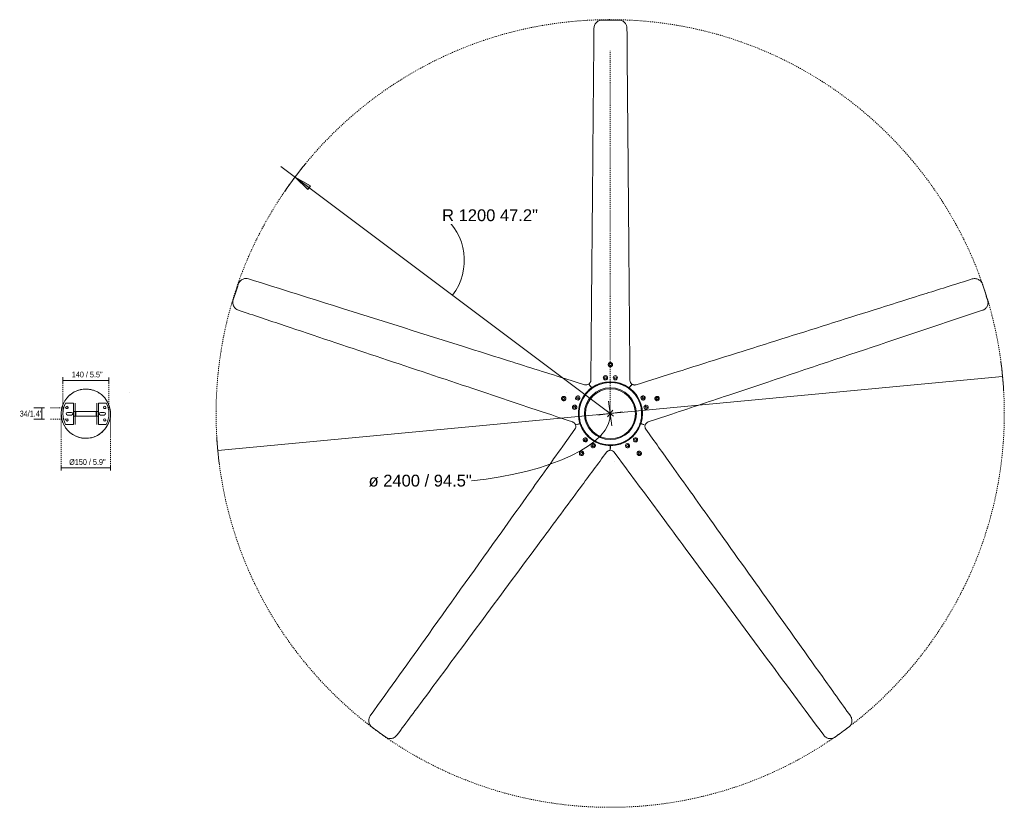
# Model space of a CAD drawing. Header units: millimetres. Extents: x 5604 to 14136, y -3258 to 7795.
# Tile 3 of 3: x 11138 to 14136, y 5395 to 7795. Entities that reach past the tile are written whole.
import ezdxf

# ---------------------------------------------------------------- set-up
doc = ezdxf.new("R2010")
doc.units = ezdxf.units.MM
doc.linetypes.add('Dash', pattern=[6, 3, -3])
doc.linetypes.add('Punto', pattern=[4.7625, 0, -4.7625])
for name, color, linetype, lineweight in [('Aparatos eléctricos', 7, 'Continuous', 15), ('Cotas', 7, 'Continuous', 9), ('Cotas-18', 7, 'Continuous', 9), ('Cotas-8', 7, 'Continuous', 9), ('Lighthing Fixture Detail Wide Black', 7, 'Continuous', 20), ('Lighthing Fixture Dim Black SOL', 7, 'Continuous', 9)]:
    doc.layers.add(name, color=color, linetype=linetype, lineweight=lineweight)
doc.layers.add('Lighthing Fixture Dim Grey Dash', color=7, linetype='Dash', lineweight=15, true_color=0xd2d2d2)
doc.layers.add('Ligthing Fixture ADD', color=7, linetype='Punto', lineweight=9, true_color=0xffffff)
doc.styles.add('Arial', font='arial.ttf', dxfattribs={"height": 36})
doc.styles.add('Arial Narrow_1', font='ARIALN.TTF', dxfattribs={"height": 17.6})
doc.dimstyles.new('Diameter_-_3mm_Arial', dxfattribs={"dimscale": 304.8, "dimtxt": 36.729338, "dimasz": 0, "dimexe": 0.141732, "dimexo": 0, "dimgap": 0.088583, "dimtad": 3, "dimjust": 3, "dimtih": 1, "dimtoh": 1, "dimdec": 0, "dimzin": 0, "dimdsep": 46, "dimtxsty": 'Arial', "dimblk1": 'NONE', "dimblk2": 'NONE', "dimsah": 1, "dimcen": 0.09, "dimadec": 0, "dimazin": 0, "dimtfac": 1, "dimtdec": 4, "dimtix": 1, "dimtmove": 0, "dimatfit": 2, "dimfxl": 1, "dimtvp": 1, "dimtolj": 1, "dimtzin": 0, "dimarcsym": 2})
doc.dimstyles.new('FARO_-_2_2mm_Arial_Narrow_mm_Inch_Left_H', dxfattribs={"dimscale": 304.8, "dimtxt": 18.012385, "dimasz": 0, "dimexe": 0.07874, "dimexo": 0.0625, "dimgap": 0.013123, "dimtad": 3, "dimtih": 1, "dimtoh": 1, "dimdec": 0, "dimzin": 0, "dimdsep": 46, "dimtxsty": 'Arial Narrow_1', "dimblk1": 'NONE', "dimblk2": 'NONE', "dimsah": 1, "dimcen": 0.09, "dimadec": 0, "dimazin": 0, "dimtfac": 1, "dimtdec": 4, "dimtix": 1, "dimtmove": 0, "dimatfit": 3, "dimfxl": 0.026247, "dimfxlon": 1, "dimtvp": 1, "dimtolj": 1, "dimtzin": 0, "dimarcsym": 2})
doc.dimstyles.new('FARO_-_2_2mm_Arial_Narrow_mm_Inch_Right_3', dxfattribs={"dimscale": 304.8, "dimtxt": 18.012385, "dimasz": 0, "dimexe": 0.026247, "dimexo": 0.0625, "dimgap": 0.013123, "dimtad": 1, "dimdec": 0, "dimzin": 0, "dimdsep": 46, "dimtxsty": 'Arial Narrow_1', "dimblk1": 'NONE', "dimblk2": 'NONE', "dimsah": 1, "dimcen": 0.09, "dimadec": 0, "dimazin": 0, "dimtfac": 1, "dimtdec": 4, "dimtix": 1, "dimtmove": 0, "dimatfit": 3, "dimfxl": 0.026247, "dimfxlon": 1, "dimtvp": 1, "dimtolj": 1, "dimtzin": 0, "dimarcsym": 2})
doc.dimstyles.new('Radial_-_3mm_Arial', dxfattribs={"dimscale": 304.8, "dimtxt": 36.729338, "dimasz": 0.177165, "dimexe": 0.177165, "dimexo": 0, "dimgap": 0.103346, "dimtad": 3, "dimjust": 3, "dimtih": 1, "dimtoh": 1, "dimdec": 0, "dimzin": 0, "dimdsep": 46, "dimtxsty": 'Arial', "dimsah": 1, "dimcen": 0.09, "dimdle": 0.177165, "dimadec": 0, "dimazin": 0, "dimtfac": 1, "dimtdec": 4, "dimtix": 1, "dimtmove": 0, "dimatfit": 2, "dimfxl": 1, "dimtvp": 1, "dimtfill": 1, "dimtolj": 1, "dimtzin": 0, "dimarcsym": 2})

# ---------------------------------------------------------------- blocks, each defined once
blk = doc.blocks.new('34192 - 33461A ANDROS Anodized white ceiling fan-545737-Planta_PDF Fixing Holes')
at = {"layer": 'Aparatos eléctricos', "lineweight": 9}
for p, q in [((-61.9, 32.5), (-37.9, 32.5)), ((-32.9, 32.5), (-32.9, -32.5)), ((33.1, -32.5), (33.1, 32.5)), ((38.1, 32.5), (62.1, 32.5)), ((-43.9, 4), (-55.9, 4)), ((-32.9, -7), (-32.9, 7)), ((31.1, 7), (-30.9, 7)), ((33.1, 7), (33.1, -7)), ((56.1, 4), (44.1, 4)), ((-55.9, -4), (-43.9, -4)), ((-30.9, -7), (31.1, -7)), ((44.1, -4), (56.1, -4)), ((-37.9, -32.5), (-61.9, -32.5)), ((62.1, -32.5), (38.1, -32.5))]:
    blk.add_line(p, q, dxfattribs=at)
for centre, radius, start, end in [((0, 0), 75, 120.9793, 124.6509), ((0, 0), 75, 113.5278, 117.0985), ((0, 0), 75, 105.9793, 109.6509), ((0, 0), 75, 98.5278, 102.0985), ((0, 0), 75, 90.9793, 94.6509), ((0, 0), 75, 83.5278, 87.0985), ((0, 0), 75, 75.9738, 79.6509), ((0, 0), 75, 68.5653, 72.1783), ((0, 0), 75, 60.9846, 64.6089), ((0, 0), 75, 53.49, 57.0174), ((-0.2, 0), 69.7, 152.2069, 207.7931), ((0, 0), 75, 150.9793, 154.6509), ((0, 0), 75, 143.5278, 147.0985), ((0, 0), 75, 135.9793, 139.6509), ((0, 0), 75, 128.5278, 132.0985), ((0, 0), 75, 45.9793, 49.695), ((0, 0), 75, 38.5278, 42.0985), ((0, 0), 75, 30.9793, 34.6509), ((0.1, 0), 70, 332.3302, 27.6698), ((0, 0), 75, 23.5278, 27.0985), ((0, 0), 75, 173.5278, 177.0985), ((0, 0), 75, 165.9793, 169.6509), ((0, 0), 75, 158.5278, 162.0985), ((-57.3, 19), 3.5, 360, 180), ((-57.3, 19), 3.5, 180, 360), ((-55.9, 0), 4, 90, 270), ((-43.9, 0), 4, 270, 90), ((44.1, 0), 4, 90, 270), ((57.6, 19), 3.5, 360, 180), ((57.6, 19), 3.5, 180, 360), ((56.1, 0), 4, 270, 90), ((0, 0), 75, 15.9793, 19.6509), ((0, 0), 75, 8.5278, 12.0985), ((0, 0), 75, 0.9793, 4.6509), ((0, 0), 75, 180.9793, 184.6509), ((0, 0), 75, 188.5278, 192.0985), ((0, 0), 75, 195.9793, 199.6509), ((0, 0), 75, 203.5278, 207.0985), ((-57.3, -19), 3.5, 360, 180), ((-57.3, -19), 3.5, 180, 360), ((57.6, -19), 3.5, 360, 180), ((57.6, -19), 3.5, 180, 360), ((0, 0), 75, 338.5278, 342.0985), ((0, 0), 75, 346.0465, 349.6509), ((0, 0), 75, 353.5278, 357.0985), ((0, 0), 75, 210.9793, 214.6509), ((0, 0), 75, 218.5278, 222.0985), ((0, 0), 75, 225.9793, 229.695), ((0, 0), 75, 308.5278, 312.0985), ((0, 0), 75, 315.9793, 319.6509), ((0, 0), 75, 323.5278, 327.0985), ((0, 0), 75, 330.9793, 334.6509), ((0, 0), 75, 233.49, 237.0174), ((0, 0), 75, 240.9846, 244.6089), ((0, 0), 75, 248.5653, 252.1783), ((0, 0), 75, 255.9738, 259.6509), ((0, 0), 75, 263.5278, 267.0985), ((0, 0), 75, 270.9793, 274.6509), ((0, 0), 75, 278.5278, 282.0985), ((0, 0), 75, 285.9793, 289.6509), ((0, 0), 75, 293.5278, 297.0985), ((0, 0), 75, 300.9793, 304.6509)]:
    blk.add_arc(centre, radius, start, end, dxfattribs=at)
blk = doc.blocks.new('34192 - 33461A ANDROS Anodized white ceiling fan-545737-Planta_PDF')
at = {"layer": 'Aparatos eléctricos'}
for p, q in [((11.7, 117.4), (49, 167.8)), ((49.3, 168.3), (49, 167.8)), ((-144.9, 98.9), (-144.5, 98.4)), ((-108.1, 47.4), (-144.5, 98.4)), ((-50.5, 103.5), (-50.2, 103.2)), ((-46, 97.4), (-45.8, 97)), ((-0.3, 111.4), (-0.3, 97.5)), ((-0.3, 97.5), (-0.3, 95.2)), ((0.3, 106.5), (0.3, 97.5)), ((0.3, 97.5), (0.3, 95.2)), ((78.4, 73.8), (78.1, 73.5)), ((82.9, 80), (82.6, 79.7)), ((-106.1, 34.1), (-92.9, 29.8)), ((-101.2, 33.2), (-92.7, 30.4)), ((-92.6, 30.4), (-90.3, 29.6)), ((-89.5, 32.6), (-89.5, 32.5)), ((89.5, 32.5), (89.5, 32.6)), ((92.6, 30.4), (90.2, 29.6)), ((105.8, 34.7), (92.7, 30.4)), ((101.4, 32.6), (92.9, 29.8)), ((-92.8, 29.8), (-90.4, 29)), ((92.8, 29.8), (90.4, 29)), ((115.4, 25.1), (174.8, 5.3)), ((175.4, 5.1), (174.8, 5.3)), ((-114.1, -16), (-113.7, -15.9)), ((-106.9, -13.7), (-106.5, -13.6)), ((94.5, -51.7), (94.1, -51.6)), ((101.8, -54.1), (101.4, -54)), ((-78.5, -88.2), (-138.3, -107.1)), ((-65.2, -90.4), (-57, -79.2)), ((-62.9, -86), (-57.6, -78.8)), ((-57.6, -78.7), (-56, -76.6)), ((-57, -79.1), (-55.5, -77)), ((57.1, -79.1), (55.5, -77)), ((57.6, -78.7), (56.1, -76.6)), ((62.4, -86.4), (57.1, -79.1)), ((65.8, -90), (57.6, -78.7)), ((-138.9, -107.2), (-138.3, -107.1)), ((-20, -105.9), (-20, -105.4)), ((-20, -113.5), (-20, -113.1)), ((59.6, -102), (59.1, -164.6)), ((59, -165.2), (59.1, -164.6))]:
    blk.add_line(p, q, dxfattribs=at)
at = {"layer": 'Aparatos eléctricos', "flags": 128}
for points in [[(0, -95.2), (-3.8, -95.1), (-7.6, -94.9), (-11.4, -94.5), (-15.2, -94), (-18.9, -93.3), (-22.6, -92.5), (-26.3, -91.5), (-29.9, -90.4), (-33.5, -89.1), (-37.1, -87.7), (-40.5, -86.1), (-44, -84.4), (-47.3, -82.6), (-50.6, -80.7), (-53.8, -78.6), (-56.9, -76.4), (-59.9, -74), (-62.8, -71.6), (-65.6, -69), (-68.3, -66.3), (-70.9, -63.5), (-73.4, -60.7), (-75.7, -57.7), (-78, -54.6), (-80.1, -51.4), (-82.1, -48.2), (-84, -44.9), (-85.7, -41.5), (-87.3, -38), (-88.7, -34.5), (-90, -30.9), (-91.2, -27.3), (-92.2, -23.6), (-93.1, -19.9), (-93.8, -16.2), (-94.4, -12.4), (-94.8, -8.6), (-95.1, -4.8), (-95.2, -1), (-95.2, 2.8), (-95, 6.6), (-94.6, 10.4), (-94.1, 14.2), (-93.5, 17.9), (-92.7, 21.6), (-91.8, 25.3), (-90.7, 29), (-89.5, 32.6), (-88.1, 36.1), (-86.6, 39.6), (-84.9, 43), (-83.1, 46.4), (-81.2, 49.7), (-79.1, 52.9), (-77, 56), (-74.7, 59.1), (-72.2, 62), (-69.7, 64.8), (-67.1, 67.6), (-64.3, 70.2), (-61.4, 72.7), (-58.5, 75.1), (-55.4, 77.4), (-52.3, 79.5), (-49.1, 81.6), (-45.8, 83.5), (-42.4, 85.2), (-39, 86.9), (-35.5, 88.4), (-31.9, 89.7), (-28.3, 90.9), (-24.6, 92), (-20.9, 92.9), (-17.2, 93.6), (-13.4, 94.2), (-9.7, 94.7), (-5.9, 95), (-2.1, 95.2), (0, 95.2)], [(-56, 102.6), (-56.5, 102.2), (-56.9, 101.8)], [(-48.1, 102.4), (-49.9, 103.4), (-52, 103.8), (-54.1, 103.5), (-56, 102.6)], [(0, 95.2), (3.8, 95.1), (7.6, 94.9), (11.4, 94.5), (15.2, 94), (18.9, 93.3), (22.6, 92.5), (26.3, 91.5), (29.9, 90.4), (33.5, 89.1), (37.1, 87.7), (40.5, 86.1), (44, 84.4), (47.3, 82.6), (50.6, 80.7), (53.8, 78.6), (56.9, 76.4), (59.9, 74), (62.8, 71.6), (65.6, 69), (68.3, 66.3), (70.9, 63.5), (73.4, 60.7), (75.7, 57.7), (78, 54.6), (80.1, 51.4), (82.1, 48.2), (84, 44.9), (85.7, 41.5), (87.3, 38), (88.7, 34.5), (90, 30.9), (91.2, 27.3), (92.2, 23.6), (93.1, 19.9), (93.8, 16.2), (94.4, 12.4), (94.8, 8.6), (95.1, 4.8), (95.2, 1), (95.2, -2.8), (95, -6.6), (94.6, -10.4), (94.1, -14.2), (93.5, -17.9), (92.7, -21.6), (91.8, -25.3), (90.7, -29), (89.5, -32.6), (88.1, -36.1), (86.6, -39.6), (84.9, -43), (83.1, -46.4), (81.2, -49.7), (79.1, -52.9), (77, -56), (74.7, -59.1), (72.2, -62), (69.7, -64.8), (67.1, -67.6), (64.3, -70.2), (61.4, -72.7), (58.5, -75.1), (55.4, -77.4), (52.3, -79.5), (49.1, -81.6), (45.8, -83.5), (42.4, -85.2), (39, -86.9), (35.5, -88.4), (31.9, -89.7), (28.3, -90.9), (24.6, -92), (20.9, -92.9), (17.2, -93.6), (13.4, -94.2), (9.7, -94.7), (5.9, -95), (2.1, -95.2), (0, -95.2)], [(80.3, 85), (79.8, 85.3), (79.2, 85.6)], [(82.5, 77.4), (82.9, 79.4), (82.7, 81.5), (81.8, 83.4), (80.3, 85)], [(-112.2, -14.2), (-113.8, -15.6), (-114.8, -17.4), (-115.2, -19.5), (-114.9, -21.6)], [(-114.9, -21.6), (-114.7, -22.2), (-114.4, -22.7)], [(99.1, -54.6), (101.2, -54.4), (103.1, -53.5), (104.7, -52), (105.6, -50.1)], [(105.6, -50.1), (105.8, -49.5), (105.9, -48.9)], [(-21.3, -111.2), (-20.4, -113.1), (-18.9, -114.6), (-17.1, -115.6), (-15, -116)], [(-15, -116), (-14.4, -115.9), (-13.8, -115.9)]]:
    blk.add_lwpolyline(points, dxfattribs=at)
at = {"layer": 'Aparatos eléctricos'}
for centre, radius, start, end in [((-87.8, 120.8), 6.5, 126.0095, 179.3198), ((-87.8, 120.8), 6.5, 72.6559, 126.0095), ((-87.8, 120.8), 3.1, 126.0095, 306.0095), ((-87.8, 120.8), 3.1, 306.0095, 126.0095), ((-87.8, 120.8), 6.5, 306.0095, 359.3354), ((-87.8, 120.8), 6.5, 26.0451, 53.0077), ((87.8, 120.9), 6.5, 186.9638, 195.1851), ((87.8, 120.9), 6.5, 124.5592, 163.3583), ((87.8, 120.9), 3.1, 54.0095, 234.0095), ((87.8, 120.9), 6.5, 54.0095, 107.3198), ((87.8, 120.9), 3.1, 234.0095, 54.0095), ((87.8, 120.9), 6.5, 6.9679, 15.1885), ((-87.8, 120.8), 6.5, 206.056, 231.4055), ((0.3, -0.5), 98, 90.0095, 162.0095), ((-87.8, 120.8), 6.5, 252.6534, 306.0095), ((-52.2, 97.3), 6.5, 136.7331, 306.0095), ((-52.2, 97.3), 6.5, 126.0096, 165.9306), ((-52.2, 97.3), 6.5, 66.8855, 126.0095), ((-52.2, 97.3), 3.1, 126.0095, 306.0095), ((-52.2, 97.3), 6.5, 248.0519, 306.0095), ((-52.2, 97.3), 3.1, 306.0095, 126.0095), ((-52.2, 97.3), 6.5, 37.132, 64.4152), ((-52.2, 97.3), 6.5, 306.0095, 50.9884), ((-52.2, 97.3), 6.5, 306.0095, 2.0099), ((0, 0), 95.2, 90, 110), ((-0.3, 126.4), 15, 270.0095, 323.5094), ((-0.3, -0.5), 98, 18.0095, 90.0095), ((0, 0), 95.2, 70, 90), ((52.2, 97.3), 6.5, 54.0095, 234.0095), ((52.2, 97.3), 6.5, 234.0095, 54.0095), ((52.2, 97.3), 3.1, 54.0095, 234.0095), ((52.2, 97.3), 3.1, 234.0095, 54.0095), ((87.8, 120.9), 6.5, 234.0095, 287.3354), ((87.8, 120.9), 6.5, 304.5414, 343.3525), ((-76.5, 79.7), 6.5, 126.0095, 306.0095), ((-76.5, 79.7), 6.5, 306.0095, 126.0095), ((-76.5, 79.7), 3.1, 126.0095, 306.0095), ((0, 0), 79, 90, 270), ((-76.5, 79.7), 3.1, 306.0095, 126.0095), ((0, 0), 95.2, 130, 140), ((0, 0), 79, 270, 90), ((0, 0), 95.2, 40, 50), ((76.5, 79.7), 6.5, 64.7331, 234.0095), ((76.5, 79.7), 6.5, 176.0519, 234.0095), ((76.5, 79.7), 6.5, 118.0193, 156.1851), ((76.5, 79.7), 6.5, 234.0095, 338.9884), ((76.5, 79.7), 6.5, 234.0095, 290.0099), ((76.5, 79.7), 3.1, 54.0095, 234.0095), ((76.5, 79.7), 3.1, 234.0095, 54.0095), ((76.5, 79.7), 6.5, 54.0096, 93.9306), ((76.5, 79.7), 6.5, 19.3277, 54.0095), ((76.5, 79.7), 6.5, 309.3981, 352.7716), ((76.5, 79.7), 6.5, 355.6295, 16.5386), ((-120.3, 38.7), 15, 342.0095, 35.5094), ((0.5, 0.1), 98, 162.0095, 198.0095), ((-0.5, 0.1), 98, 306.0095, 18.0095), ((120.1, 39.4), 15, 198.0095, 251.5094), ((0, 0), 95.2, 180, 190), ((0, 0), 95.2, 170, 175), ((0, 0), 95.2, 360, 10), ((-108.7, -19.6), 6.5, 138.8855, 198.0095), ((-108.7, -19.6), 6.5, 198.0096, 237.9306), ((-108.7, -19.6), 6.5, 208.7331, 18.0095), ((-108.7, -19.6), 6.5, 93.398, 136.7716), ((-108.7, -19.6), 6.5, 18.0095, 122.9884), ((-108.7, -19.6), 3.1, 18.0095, 198.0095), ((-108.7, -19.6), 3.1, 198.0095, 18.0095), ((-108.7, -19.6), 6.5, 262.0193, 300.1851), ((-108.7, -19.6), 6.5, 18.0095, 72.0404), ((-108.7, -19.6), 6.5, 320.0519, 18.0095), ((0, 0), 95.2, 350, 355), ((108.7, -19.6), 6.5, 162.0095, 342.0095), ((108.7, -19.6), 6.5, 342.0095, 162.0095), ((108.7, -19.6), 3.1, 162.0095, 342.0095), ((108.7, -19.6), 3.1, 342.0095, 162.0095), ((-142.1, -46.2), 6.5, 144.6559, 198.0095), ((-142.1, -46.2), 6.5, 198.0095, 251.3198), ((-142.1, -46.2), 6.5, 88.5414, 127.3525), ((-142.1, -46.2), 3.1, 18.0095, 198.0095), ((-142.1, -46.2), 3.1, 198.0095, 18.0095), ((-142.1, -46.2), 6.5, 268.5592, 307.3583), ((-142.1, -46.2), 6.5, 18.0095, 71.3354), ((-142.1, -46.2), 6.5, 324.6534, 18.0095), ((-99.4, -48.1), 6.5, 18.0095, 198.0095), ((-99.4, -48.1), 6.5, 198.0095, 18.0095), ((-99.4, -48.1), 3.1, 18.0095, 198.0095), ((-99.4, -48.1), 3.1, 198.0095, 18.0095), ((0.5, 0.1), 98, 198.0095, 234.0095), ((99.5, -48.1), 6.5, 162.0095, 266.9884), ((99.5, -48.1), 6.5, 352.7331, 162.0095), ((99.5, -48.1), 6.5, 104.0519, 162.0095), ((99.5, -48.1), 6.5, 211.8106, 216.3508), ((99.5, -48.1), 6.5, 237.3981, 280.7716), ((99.5, -48.1), 3.1, 162.0095, 342.0095), ((99.5, -48.1), 3.1, 342.0095, 162.0095), ((99.5, -48.1), 6.5, 46.0193, 84.1851), ((99.5, -48.1), 6.5, 282.8855, 342.0094), ((99.5, -48.1), 6.5, 342.0096, 358.8574), ((142.1, -46.2), 6.5, 108.6534, 162.0095), ((142.1, -46.2), 6.5, 200.6828, 208.9201), ((142.1, -46.2), 6.5, 232.5414, 271.3525), ((142.1, -46.2), 3.1, 162.0095, 342.0095), ((142.1, -46.2), 3.1, 342.0095, 162.0095), ((142.1, -46.2), 6.5, 52.5592, 91.3583), ((142.1, -46.2), 6.5, 288.6559, 342.0095), ((142.1, -46.2), 6.5, 20.6548, 28.8863), ((-74, -102.5), 15, 54.0095, 107.5094), ((0, 0), 95.2, 220, 230), ((0, 0.5), 98, 234.0095, 306.0095), ((0, 0), 95.2, 250, 270), ((0, 0), 95.2, 270, 290), ((0, 0), 95.2, 310, 320), ((-15, -109.5), 6.5, 90.0095, 194.9884), ((-15, -109.5), 6.5, 182.2238, 197.167), ((-15, -109.5), 6.5, 210.8855, 270.0095), ((-15, -109.5), 6.5, 90.0095, 146.0099), ((-15, -109.5), 3.1, 90.0095, 270.0095), ((-15, -109.5), 6.5, 280.7331, 90.0095), ((-15, -109.5), 6.5, 32.0519, 90.0095), ((-15, -109.5), 3.1, 270.0095, 90.0095), ((-15, -109.5), 6.5, 270.0096, 307.9729), ((-15, -109.5), 6.5, 334.3426, 349.6832), ((15, -109.5), 6.5, 90.0095, 270.0095), ((15, -109.5), 3.1, 90.0095, 270.0095), ((15, -109.5), 6.5, 270.0095, 90.0095), ((15, -109.5), 3.1, 270.0095, 90.0095), ((74.6, -102.1), 15, 126.0095, 179.5094), ((0, -149.5), 6.5, 162.819, 189.7912), ((0, -149.5), 6.5, 90.0095, 143.3354), ((0, -149.5), 3.1, 90.0095, 270.0095), ((0, -149.5), 6.5, 36.6534, 90.0095), ((0, -149.5), 3.1, 270.0095, 90.0095), ((0, -149.5), 6.5, 342.8389, 9.7967), ((0, -149.5), 6.5, 216.6559, 270.0095), ((0, -149.5), 6.5, 270.0095, 323.3198)]:
    blk.add_arc(centre, radius, start, end, dxfattribs=at)
for points in [[(-684.8, 985), (-683.3, 986.1), (-680.1, 987.9), (-674.8, 989.6), (-669.3, 990), (-663.8, 989.2), (-658.5, 987.2), (-653.8, 984), (-651.1, 981.2), (-650, 979.7)], [(-725.6, 955.4), (-718.6, 960.4), (-704.9, 970.4), (-691.5, 980.2), (-684.8, 985)], [(684.5, 985.3), (691.4, 980.2), (705.1, 970.3), (718.6, 960.5), (725.3, 955.6)], [(725.3, 955.6), (726.7, 954.6), (729.5, 952.1), (732.6, 947.6), (734.7, 942.5), (735.7, 937), (735.4, 931.3), (733.9, 925.8), (732, 922.5), (730.9, 920.9)], [(-9.2, 114.8), (-9.7, 115.2), (-10.6, 116), (-11.4, 116.9), (-11.7, 117.4)], [(106.3, 44.2), (106.6, 44.8), (107.1, 45.9), (107.7, 46.9), (108.1, 47.4)], [(-112, 26.7), (-112.5, 26.4), (-113.6, 25.8), (-114.8, 25.3), (-115.4, 25.1)], [(74.9, -87.5), (75.5, -87.5), (76.8, -87.7), (78, -88), (78.6, -88.2)], [(-60, -98.3), (-59.9, -98.9), (-59.6, -100.1), (-59.6, -101.4), (-59.5, -102)], [(-1148.5, -346.9), (-1149, -345.2), (-1149.8, -341.6), (-1149.7, -336.1), (-1148.4, -330.7), (-1146, -325.7), (-1142.4, -321.3), (-1137.9, -317.7), (-1134.4, -316.1), (-1132.6, -315.5)], [(-1132.9, -394.8), (-1135.5, -386.7), (-1140.7, -370.6), (-1145.9, -354.7), (-1148.5, -346.9)], [(1148.6, -346.5), (1145.9, -354.6), (1140.7, -370.8), (1135.6, -386.6), (1133, -394.5)], [(1133, -394.5), (1132.4, -396.2), (1130.9, -399.6), (1127.6, -404), (1123.4, -407.6), (1118.5, -410.2), (1113.1, -411.7), (1107.3, -411.9), (1103.6, -411.2), (1101.7, -410.6)], [(-25, -1199.5), (-26.8, -1199.5), (-30.5, -1199.1), (-35.7, -1197.3), (-40.4, -1194.4), (-44.4, -1190.5), (-47.5, -1185.8), (-49.5, -1180.4), (-50, -1176.6), (-50, -1174.7)], [(25.4, -1199.5), (16.9, -1199.5), (-0.1, -1199.5), (-16.7, -1199.5), (-25, -1199.5)]]:
    blk.add_open_spline(points, degree=3, dxfattribs=at)
for points, knots in [([(649.7, 979.9), (651.3, 982.1), (655.4, 986.1), (664, 990), (674.5, 990.4), (681.5, 987.4), (684.5, 985.3)], [-1, -1, -1, -1, -0.785714, -0.571429, -0.285714, 0, 0, 0, 0]), ([(-211.4, 387.1), (-269.8, 466.1), (-386.8, 624.2), (-533, 821.7), (-620.7, 940.2), (-650, 979.7)], [0, 0, 0, 0, 0.4, 0.8, 1, 1, 1, 1]), ([(649.7, 979.9), (588.9, 897.8), (452.3, 713.1), (315.6, 528.3), (239.7, 425.7)], [0, 0, 0, 0, 0.444444, 1, 1, 1, 1]), ([(-731.2, 920.6), (-732.8, 922.9), (-735.3, 928), (-736.4, 937.4), (-733.6, 947.5), (-728.5, 953.2), (-725.6, 955.4)], [-1, -1, -1, -1, -0.785714, -0.571429, -0.285714, 0, 0, 0, 0]), ([(-731.2, 920.6), (-671.9, 837.5), (-538.4, 650.5), (-405, 463.4), (-330.8, 359.5)], [0, 0, 0, 0, 0.444444, 1, 1, 1, 1]), ([(302.9, 320.6), (360, 400.7), (474.1, 560.7), (616.8, 760.8), (702.4, 880.9), (730.9, 920.9)], [0, 0, 0, 0, 0.4, 0.8, 1, 1, 1, 1]), ([(239.7, 425.7), (214.3, 391.4), (150.9, 305.6), (87.4, 219.8), (49.3, 168.3)], [0, 0, 0, 0, 0.4, 1, 1, 1, 1]), ([(-11.7, 117.4), (-38.2, 153.1), (-104.5, 242.7), (-171.3, 333), (-211.4, 387.1)], [0, 0, 0, 0, 0.4, 1, 1, 1, 1]), ([(-330.8, 359.5), (-306, 324.8), (-244, 237.9), (-182.1, 151), (-144.9, 98.9)], [0, 0, 0, 0, 0.4, 1, 1, 1, 1]), ([(108.1, 47.4), (133.9, 83.6), (198.6, 174.4), (263.8, 265.8), (302.9, 320.6)], [0, 0, 0, 0, 0.4, 1, 1, 1, 1]), ([(-84, 115.6), (-84.7, 115.1), (-86.3, 114.4), (-88.9, 114.3), (-91.3, 115.2), (-92.9, 116.6), (-93.8, 118.1), (-94.4, 119.7), (-94.4, 121.9), (-93.5, 124.3), (-92.4, 125.6), (-91.7, 126.1)], [0, 0, 0, 0, 0.125, 0.25, 0.375, 0.5, 0.5625, 0.625, 0.75, 0.875, 1, 1, 1, 1]), ([(-84, 115.6), (-83.3, 116.1), (-82.5, 117), (-81.7, 118.6), (-81.4, 119.8), (-81.3, 121.1), (-81.5, 122.4), (-81.9, 123.6), (-82.5, 124.7), (-83.4, 125.6), (-84.8, 126.7), (-86.8, 127.4), (-89.4, 127.3), (-91, 126.6), (-91.7, 126.1)], [-1, -1, -1, -1, -0.875, -0.8125, -0.75, -0.6875, -0.625, -0.5625, -0.5, -0.4375, -0.375, -0.25, -0.125, 0, 0, 0, 0]), ([(84, 115.6), (83.3, 116.1), (82.1, 117.4), (81.2, 119.8), (81.3, 122.4), (82.3, 124.4), (83.4, 125.7), (84.8, 126.7), (86.8, 127.5), (89.4, 127.4), (91, 126.6), (91.6, 126.1)], [0, 0, 0, 0, 0.125, 0.25, 0.375, 0.5, 0.5625, 0.625, 0.75, 0.875, 1, 1, 1, 1]), ([(84, 115.6), (84.7, 115.1), (85.9, 114.6), (87.6, 114.3), (88.8, 114.4), (90.1, 114.7), (91.2, 115.3), (92.2, 116.1), (93.1, 117), (93.8, 118.1), (94.3, 119.7), (94.4, 121.9), (93.5, 124.4), (92.3, 125.6), (91.6, 126.1)], [-1, -1, -1, -1, -0.875, -0.8125, -0.75, -0.6875, -0.625, -0.5625, -0.5, -0.4375, -0.375, -0.25, -0.125, 0, 0, 0, 0]), ([(-0.1, 111.4), (-1.1, 111.4), (-3.3, 111.7), (-6.4, 112.8), (-8.3, 114), (-9.2, 114.8)], [0.0439989, 0.0439989, 0.0439989, 0.0439989, 0.3333333, 0.6666667, 1, 1, 1, 1]), ([(-106, 34.3), (-106.3, 33.3), (-107.3, 31.4), (-109.3, 28.8), (-111.1, 27.3), (-112, 26.7)], [0.0439989, 0.0439989, 0.0439989, 0.0439989, 0.3333333, 0.6666667, 1, 1, 1, 1]), ([(105.9, 34.5), (105.6, 35.5), (105.2, 37.6), (105.3, 40.9), (105.9, 43.1), (106.3, 44.2)], [0.0439989, 0.0439989, 0.0439989, 0.0439989, 0.3333333, 0.6666667, 1, 1, 1, 1]), ([(-115.4, 25.1), (-157.5, 11), (-263.2, -24.4), (-369.6, -60), (-433.5, -81.4)], [0, 0, 0, 0, 0.4, 1, 1, 1, 1]), ([(479, -96.5), (438.5, -82.9), (337.3, -49.1), (236.1, -15.2), (175.4, 5.1)], [0, 0, 0, 0, 0.4, 1, 1, 1, 1]), ([(-135.9, -44.2), (-136.2, -43.4), (-136.8, -42.3), (-138.1, -41.1), (-139.1, -40.4), (-140.3, -39.9), (-141.6, -39.7), (-142.9, -39.7), (-144.1, -40), (-145.3, -40.5), (-146.7, -41.5), (-148, -43.2), (-148.8, -45.7), (-148.5, -47.4), (-148.3, -48.2)], [-1, -1, -1, -1, -0.875, -0.8125, -0.75, -0.6875, -0.625, -0.5625, -0.5, -0.4375, -0.375, -0.25, -0.125, 0, 0, 0, 0]), ([(-135.9, -44.2), (-135.7, -45), (-135.5, -46.8), (-136.2, -49.3), (-137.8, -51.3), (-139.7, -52.4), (-141.4, -52.7), (-143.1, -52.8), (-145.1, -52.2), (-147.2, -50.6), (-148, -49.1), (-148.3, -48.2)], [0, 0, 0, 0, 0.125, 0.25, 0.375, 0.5, 0.5625, 0.625, 0.75, 0.875, 1, 1, 1, 1]), ([(135.9, -44.2), (135.7, -45), (135.5, -46.3), (135.8, -48), (136.3, -49.2), (137, -50.2), (137.9, -51.2), (138.9, -51.9), (140.1, -52.4), (141.3, -52.7), (143.1, -52.7), (145.2, -52.1), (147.2, -50.5), (148.1, -49), (148.3, -48.2)], [-1, -1, -1, -1, -0.875, -0.8125, -0.75, -0.6875, -0.625, -0.5625, -0.5, -0.4375, -0.375, -0.25, -0.125, 0, 0, 0, 0]), ([(135.9, -44.2), (136.2, -43.4), (137.1, -41.9), (139.1, -40.2), (141.6, -39.5), (143.8, -39.8), (145.3, -40.5), (146.7, -41.5), (148.1, -43.2), (148.8, -45.7), (148.6, -47.4), (148.3, -48.2)], [0, 0, 0, 0, 0.125, 0.25, 0.375, 0.5, 0.5625, 0.625, 0.75, 0.875, 1, 1, 1, 1]), ([(-433.5, -81.4), (-526.7, -112.6), (-713.2, -175), (-946.2, -253), (-1086, -299.9), (-1132.6, -315.5)], [0, 0, 0, 0, 0.4, 0.8, 1, 1, 1, 1]), ([(65.6, -90.1), (66.4, -89.5), (68.3, -88.5), (71.5, -87.6), (73.8, -87.4), (74.9, -87.5)], [0.0439989, 0.0439989, 0.0439989, 0.0439989, 0.3333333, 0.6666667, 1, 1, 1, 1]), ([(78.6, -88.2), (120.9, -101.5), (227.2, -135), (334.3, -168.8), (398.6, -189)], [0, 0, 0, 0, 0.4, 1, 1, 1, 1]), ([(-444.2, -203.6), (-403.5, -190.7), (-301.7, -158.6), (-199.9, -126.5), (-138.9, -107.2)], [0, 0, 0, 0, 0.4, 1, 1, 1, 1]), ([(-65.4, -90.2), (-64.6, -90.9), (-63, -92.3), (-61.2, -95.1), (-60.3, -97.2), (-60, -98.3)], [0.0439989, 0.0439989, 0.0439989, 0.0439989, 0.3333333, 0.6666667, 1, 1, 1, 1]), ([(-59.5, -102), (-59.2, -146.4), (-58.2, -257.9), (-57.2, -370.1), (-56.6, -437.5)], [0, 0, 0, 0, 0.4, 1, 1, 1, 1]), ([(1132.7, -315.1), (1035.9, -282.7), (818, -209.8), (600, -136.9), (479, -96.5)], [0, 0, 0, 0, 0.444444, 1, 1, 1, 1]), ([(0, -143), (-0.8, -143), (-2.1, -143.2), (-3.6, -144), (-4.6, -144.8), (-5.4, -145.8), (-6, -147), (-6.4, -148.2), (-6.5, -149.4), (-6.4, -150.7), (-5.9, -152.4), (-4.7, -154.2), (-2.5, -155.6), (-0.8, -156), (0, -156)], [-1, -1, -1, -1, -0.875, -0.8125, -0.75, -0.6875, -0.625, -0.5625, -0.5, -0.4375, -0.375, -0.25, -0.125, 0, 0, 0, 0]), ([(0, -143), (0.9, -143), (2.6, -143.3), (4.8, -144.8), (6.2, -146.9), (6.6, -149.1), (6.4, -150.8), (5.9, -152.4), (4.7, -154.2), (2.6, -155.6), (0.9, -156), (0, -156)], [0, 0, 0, 0, 0.125, 0.25, 0.375, 0.5, 0.5625, 0.625, 0.75, 0.875, 1, 1, 1, 1]), ([(56.3, -485.4), (56.7, -442.7), (57.6, -336), (58.5, -229.3), (59, -165.2)], [0, 0, 0, 0, 0.4, 1, 1, 1, 1]), ([(-1101.6, -411), (-1004.2, -380.2), (-785, -311.1), (-565.9, -242), (-444.2, -203.6)], [0, 0, 0, 0, 0.444444, 1, 1, 1, 1]), ([(398.6, -189), (492.3, -218.6), (679.8, -277.6), (914.2, -351.5), (1054.8, -395.8), (1101.7, -410.6)], [0, 0, 0, 0, 0.4, 0.8, 1, 1, 1, 1]), ([(1132.7, -315.1), (1135.4, -316), (1140.4, -318.6), (1146.8, -325.6), (1150.4, -335.4), (1149.7, -343), (1148.6, -346.5)], [-1, -1, -1, -1, -0.785714, -0.571429, -0.285714, 0, 0, 0, 0]), ([(-1101.6, -411), (-1104.2, -411.8), (-1109.8, -412.6), (-1119.1, -410.7), (-1127.8, -404.9), (-1131.7, -398.4), (-1132.9, -394.8)], [-1, -1, -1, -1, -0.785714, -0.571429, -0.285714, 0, 0, 0, 0]), ([(-56.6, -437.5), (-55.7, -535.8), (-53.9, -732.4), (-51.8, -978.1), (-50.4, -1125.6), (-50, -1174.7)], [0, 0, 0, 0, 0.4, 0.8, 1, 1, 1, 1]), ([(50.4, -1174.7), (51.3, -1072.6), (53.2, -842.8), (55.2, -613), (56.3, -485.4)], [0, 0, 0, 0, 0.444444, 1, 1, 1, 1]), ([(50.4, -1174.7), (50.4, -1177.5), (49.4, -1183.1), (44.8, -1191.3), (36.5, -1197.8), (29.1, -1199.5), (25.4, -1199.5)], [-1, -1, -1, -1, -0.785714, -0.571429, -0.285714, 0, 0, 0, 0])]:
    blk.add_open_spline(points, degree=3, knots=knots, dxfattribs=at)
blk = doc.blocks.new('DIMBLOCK9-Planta_PDF Fixing Holes')
at = {"layer": 'Cotas-8', "color": 251, "true_color": 0x5b5b5b}
for p, q in [((11269.5, 6695.9), (11269.5, 6703.9)), ((11269.5, 6695.9), (11409.6, 6695.9)), ((11269.5, 6695.9), (11269.5, 6687.9)), ((11409.6, 6695.9), (11409.6, 6703.9)), ((11409.6, 6695.9), (11409.6, 6687.9))]:
    blk.add_line(p, q, dxfattribs=at)
at = {"layer": 'Cotas-8', "color": 0, "insert": (11296.7, 6722.6), "char_height": 17.6, "width": 102.928, "attachment_point": 1, "line_spacing_factor": 0.974696, "style": 'Arial Narrow_1'}
blk.add_mtext('140 / 5.5"', dxfattribs=at)
blk = doc.blocks.new('_None')
blk = doc.blocks.new('DIMBLOCK10-Planta_PDF Fixing Holes')
at = {"layer": 'Cotas-8', "color": 251, "true_color": 0x5b5b5b}
for p, q in [((11264.5, 6429.2), (11264.5, 6437.2)), ((11264.5, 6429.2), (11414.5, 6429.2)), ((11264.5, 6429.2), (11264.5, 6421.2)), ((11414.5, 6429.2), (11414.5, 6437.2)), ((11414.5, 6429.2), (11414.5, 6421.2))]:
    blk.add_line(p, q, dxfattribs=at)
at = {"layer": 'Cotas-8', "color": 0, "insert": (11288.7, 6455.9), "char_height": 17.6, "width": 121.798, "attachment_point": 1, "line_spacing_factor": 0.974696, "style": 'Arial Narrow_1'}
blk.add_mtext('Ø150 / 5.9"', dxfattribs=at)
blk = doc.blocks.new('DIMBLOCK11-Planta_PDF Fixing Holes')
at = {"layer": 'Cotas-8', "color": 251, "true_color": 0x5b5b5b}
for p, q in [((11205.2, 6612.2), (11181.2, 6612.2)), ((11205.2, 6612.2), (11205.2, 6577.8)), ((11205.2, 6612.2), (11213.2, 6612.2)), ((11205.2, 6577.8), (11181.2, 6577.8)), ((11205.2, 6577.8), (11213.2, 6577.8))]:
    blk.add_line(p, q, dxfattribs=at)
at = {"layer": 'Cotas-8', "color": 0, "insert": (11138, 6603.4), "char_height": 17.6, "width": 75.824, "attachment_point": 1, "line_spacing_factor": 0.974696, "style": 'Arial Narrow_1'}
blk.add_mtext('34/1.4"', dxfattribs=at)
blk = doc.blocks.new('DIMBLOCK12-Planta_PDF')
at = {"layer": 'Cotas-18', "color": 8, "true_color": 0x787878}
for p, q in [((12936, 6595), (14130.7, 6708)), ((12926.2, 6603.1), (12945.8, 6586.8)), ((12927.9, 6585.1), (12944.1, 6604.8)), ((12936, 6595), (11741.3, 6481.9))]:
    blk.add_line(p, q, dxfattribs=at)
for start, end in [(3.3438, 7.4691), (183.3438, 187.4691)]:
    blk.add_arc((12936, 6595), 1200, start, end, dxfattribs=at)
blk.add_ellipse((12497.9, 6553.5), major_axis=(438.1, 41.5), ratio=0.373242, start_param=4.712389, end_param=6.283185, dxfattribs=at)
at = {"layer": 'Cotas-18', "color": 0, "insert": (12200.3, 6408.5), "char_height": 36, "width": 375.656, "attachment_point": 1, "line_spacing_factor": 0.941778, "style": 'Arial'}
blk.add_mtext('ø 2400 / 94.5"', dxfattribs=at)
blk = doc.blocks.new('DIMBLOCK13-Planta_PDF')
at = {"layer": 'Cotas-18'}
blk.add_hatch(color=256, dxfattribs=at).paths.add_polyline_path([(11976.4, 7315.5), (12015.3, 7277.4), (12023.9, 7288.8)])
for p, q in [((12936, 6595), (11933.3, 7348)), ((11976.4, 7315.5), (12015.3, 7277.4)), ((12023.9, 7288.8), (11976.4, 7315.5)), ((12015.3, 7277.4), (12023.9, 7288.8)), ((12930.6, 6632.8), (12941.4, 6557.1)), ((12898.2, 6589.6), (12973.8, 6600.3))]:
    blk.add_line(p, q, dxfattribs=at)
blk.add_arc((12936, 6595), 1200, 140.5166, 145.6732, dxfattribs=at)
blk.add_ellipse((12318.9, 7058.4), major_axis=(105.3, 140.2), ratio=0.979478, start_param=4.712389, end_param=6.283185, dxfattribs=at)
at = {"layer": 'Cotas-18', "color": 0, "insert": (12424.2, 7217.1), "char_height": 36, "width": 348.533, "attachment_point": 1, "line_spacing_factor": 0.941778, "style": 'Arial', "bg_fill": 3, "box_fill_scale": 1.25, "bg_fill_color": 256, "bg_fill_true_color": 13158600, "bg_fill_transparency": 0}
blk.add_mtext('R 1200 47.2"', dxfattribs=at)

msp = doc.modelspace()

# ---------------------------------------------------------------- linework, layer by layer
at = {"layer": 'Lighthing Fixture Detail Wide Black'}
for centre, radius, start, end in [((11339.5, 6594.3), 75, 118.0615, 298.0615), ((11339.5, 6594.3), 75, 298.0615, 118.0615), ((12936.6, 6594.3), 76.1, 0, 180), ((12936.6, 6594.3), 76.1, 180, 0)]:
    msp.add_arc(centre, radius, start, end, dxfattribs=at)
at = {"layer": 'Lighthing Fixture Dim Black SOL'}
for p, q in [((11301.6, 6626.8), (11301.6, 6561.8)), ((11377.6, 6626.8), (11377.6, 6561.8)), ((11308.6, 6601.3), (11301.6, 6601.3)), ((11308.6, 6587.3), (11308.6, 6601.3)), ((11370.6, 6587.3), (11370.6, 6601.3)), ((11370.6, 6601.3), (11377.6, 6601.3)), ((11308.6, 6587.3), (11301.6, 6587.3)), ((11370.6, 6587.3), (11377.6, 6587.3))]:
    msp.add_line(p, q, dxfattribs=at)
at = {"layer": 'Lighthing Fixture Dim Grey Dash'}
msp.add_line((12936, 6595), (12936, 7700), dxfattribs=at)
at = {"layer": 'Lighthing Fixture Dim Grey Dash', "lineweight": 9}
for p, q in [((11269.5, 6595.4), (11269.5, 6705.4)), ((11409.6, 6594.3), (11409.6, 6704.3)), ((11285.7, 6612.2), (11230.7, 6612.2)), ((11285.4, 6577.8), (11230.4, 6577.8)), ((11264.5, 6594.3), (11264.5, 6429.3)), ((11414.5, 6594.3), (11414.5, 6429.3))]:
    msp.add_line(p, q, dxfattribs=at)
at = {"layer": 'Lighthing Fixture Dim Grey Dash'}
msp.add_circle((12936, 6595), 1200, dxfattribs=at)
at = {"layer": 'Ligthing Fixture ADD'}
msp.add_line((11472.6, 6658.6), (11475.6, 6658.6), dxfattribs=at)
at = {"layer": 'Ligthing Fixture ADD', "lineweight": 15}
for p, q in [((12802.2, 6658.6), (12798.2, 6658.6)), ((12947.8, 6447.3), (12949.8, 6443.9))]:
    msp.add_line(p, q, dxfattribs=at)

# ---------------------------------------------------------------- block references
at = {"layer": 'Aparatos eléctricos', "extrusion": (0, 0, -1), "rotation": 180}
msp.add_blockref('34192 - 33461A ANDROS Anodized white ceiling fan-545737-Planta_PDF', (-12936.6, 6594.3), dxfattribs=at)
at = {"layer": 'Aparatos eléctricos', "lineweight": 9, "extrusion": (0, 0, -1), "rotation": 180}
msp.add_blockref('34192 - 33461A ANDROS Anodized white ceiling fan-545737-Planta_PDF Fixing Holes', (-11339.5, 6594.3), dxfattribs=at)

# ---------------------------------------------------------------- dimensions: what is measured, and where the dimension line sits
at = {"layer": 'Cotas', "color": 8, "true_color": 0x787878}
dim = msp.add_diameter_dim_2p(p1=(14130.7, 6708), p2=(11741.3, 6481.9), dimstyle='Diameter_-_3mm_Arial', override={"dimpost": 'ø<>'}, dxfattribs=at)
dim.commit()
dim.dimension.update_dxf_attribs({"geometry": 'DIMBLOCK12-Planta_PDF', "text_midpoint": (12929.6, 6662.4)})
at = {"layer": 'Cotas', "color": 251, "true_color": 0x5b5b5b}
dim = msp.add_linear_dim(base=(11409.6, 6695.9), p1=(11269.5, 6687.9), p2=(11409.6, 6687.9), dimstyle='FARO_-_2_2mm_Arial_Narrow_mm_Inch_Right_3', override={"dimpost": '<>', "dimfxl": 140.033197}, dxfattribs=at)
dim.commit()
dim.dimension.update_dxf_attribs({"geometry": 'DIMBLOCK9-Planta_PDF Fixing Holes', "text_midpoint": (11339.6, 6711.3)})
dim = msp.add_linear_dim(base=(11205.2, 6577.8), p1=(11213.2, 6612.2), p2=(11213.2, 6577.8), angle=90, dimstyle='FARO_-_2_2mm_Arial_Narrow_mm_Inch_Left_H', override={"dimpost": '<>', "dimfxl": 34.409886}, dxfattribs=at)
dim.commit()
dim.dimension.update_dxf_attribs({"geometry": 'DIMBLOCK11-Planta_PDF Fixing Holes', "text_midpoint": (11162.2, 6595)})
dim = msp.add_linear_dim(base=(11414.5, 6429.2), p1=(11264.5, 6437.2), p2=(11414.5, 6437.2), text='Ø<>', dimstyle='FARO_-_2_2mm_Arial_Narrow_mm_Inch_Right_3', override={"dimpost": '<>', "dimfxl": 149.995538}, dxfattribs=at)
dim.commit()
dim.dimension.update_dxf_attribs({"geometry": 'DIMBLOCK10-Planta_PDF Fixing Holes', "text_midpoint": (11339.5, 6444.8)})

# ---------------------------------------------------------------- next in the draw order: dimensions: what is measured, and where the dimension line sits
at = {"layer": 'Cotas'}
dim = msp.add_radius_dim(center=(12936, 6595), mpoint=(11976.4, 7315.5), dimstyle='Radial_-_3mm_Arial', override={"dimpost": 'R<>'}, dxfattribs=at)
dim.commit()
dim.dimension.update_dxf_attribs({"geometry": 'DIMBLOCK13-Planta_PDF', "text_midpoint": (12569.2, 7060.8)})

doc.saveas('drawing.dxf')
